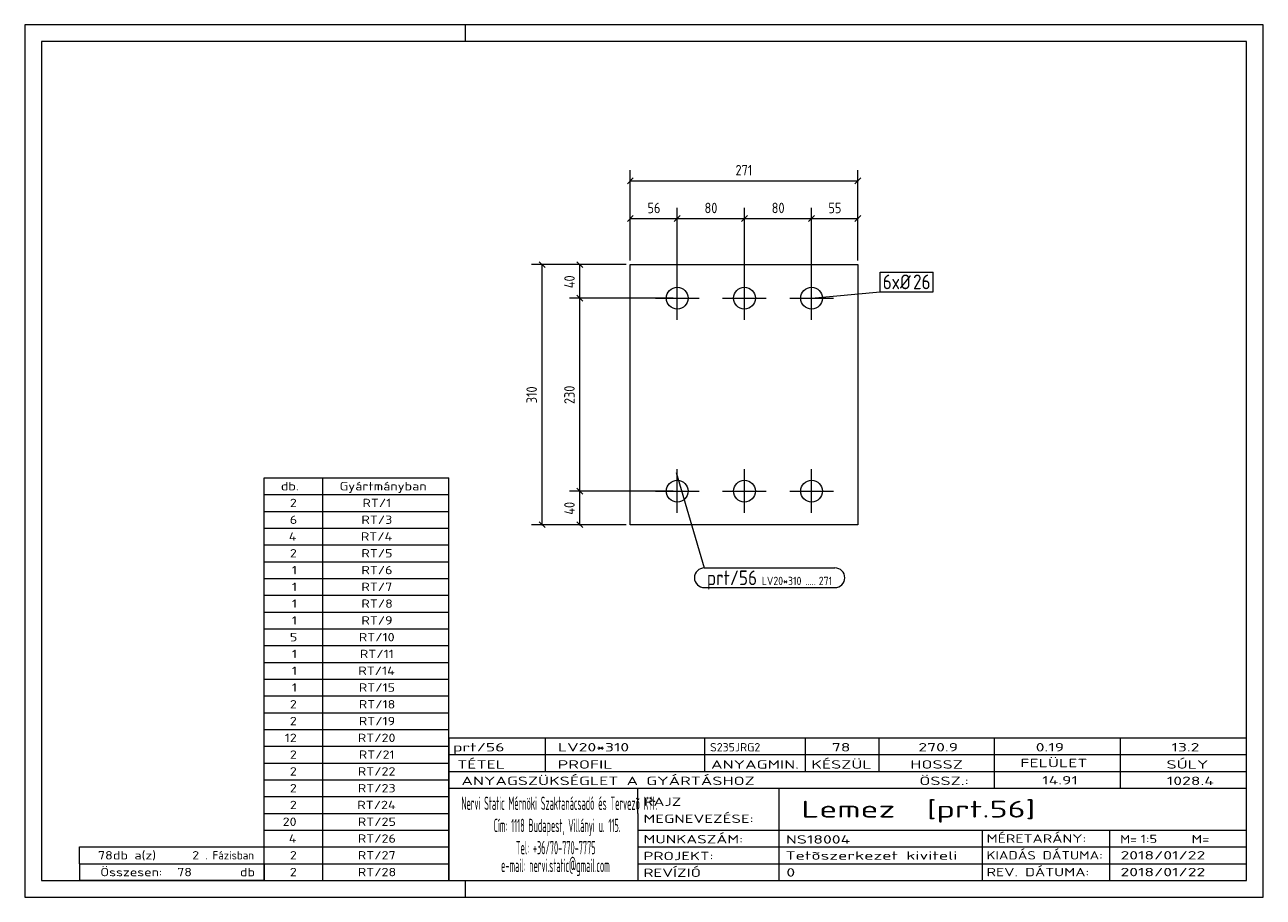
# Model space of a CAD drawing. Header units: millimetres. Extents: x 1 to 296, y 1 to 209.
import ezdxf

# ---------------------------------------------------------------- set-up
doc = ezdxf.new("R2010")
doc.units = ezdxf.units.MM
doc.header["$LTSCALE"] = 0.6
doc.linetypes.add('XKITLINE00', pattern=[0])
for name, color, linetype, lineweight in [('Bolt', 7, 'Continuous', 0), ('BoltMark', 3, 'Continuous', 0), ('DrawingSheet', 5, 'Continuous', 0), ('OtherObjectType', 1, 'Continuous', 0), ('Part', 2, 'Continuous', 0), ('PartMark', 3, 'Continuous', 0), ('Z-DIMENSIONS', 1, 'Continuous', 0)]:
    doc.layers.add(name, color=color, linetype=linetype, lineweight=lineweight)
doc.styles.add('ISOCPEUR', font='ISOCPEUR.TTF')

msp = doc.modelspace()

# ---------------------------------------------------------------- linework, layer by layer
at = {"layer": 'Bolt', "color": 4, "linetype": 'XKITLINE00', "lineweight": 0}
for p, q in [((156.42, 138.62), (156.42, 149.02)), ((172.42, 138.62), (172.42, 149.02)), ((188.42, 138.62), (188.42, 149.02)), ((151.22, 143.82), (161.62, 143.82)), ((167.22, 143.82), (177.62, 143.82)), ((183.22, 143.82), (193.62, 143.82)), ((156.42, 92.62), (156.42, 103.02)), ((172.42, 92.62), (172.42, 103.02)), ((188.42, 92.62), (188.42, 103.02)), ((151.22, 97.82), (161.62, 97.82)), ((167.22, 97.82), (177.62, 97.82)), ((183.22, 97.82), (193.62, 97.82))]:
    msp.add_line(p, q, dxfattribs=at)
for centre in [(156.42, 143.82), (172.42, 143.82), (188.42, 143.82), (156.42, 97.82), (172.42, 97.82), (188.42, 97.82)]:
    msp.add_circle(centre, 2.6, dxfattribs=at)
at = {"layer": 'BoltMark', "color": 7, "linetype": 'XKITLINE00', "lineweight": 0}
for p, q in [((204.76, 150.05), (217.39, 150.05)), ((204.76, 145.35), (204.76, 150.05)), ((217.39, 145.35), (217.39, 150.05)), ((188.42, 143.82), (204.76, 145.35)), ((204.76, 145.35), (217.39, 145.35))]:
    msp.add_line(p, q, dxfattribs=at)
at = {"layer": 'DrawingSheet', "color": 2, "linetype": 'XKITLINE00', "lineweight": 0}
for p, q in [((296, 209), (1, 209)), ((1, 209), (1, 1)), ((106, 205), (106, 209)), ((296, 1), (296, 209)), ((106, 1), (106, 5)), ((1, 1), (296, 1))]:
    msp.add_line(p, q, dxfattribs=at)
at = {"layer": 'DrawingSheet', "color": 3, "linetype": 'XKITLINE00', "lineweight": 0}
for p, q in [((292, 205), (5, 205)), ((5, 205), (5, 5)), ((292, 5), (292, 205)), ((5, 5), (292, 5))]:
    msp.add_line(p, q, dxfattribs=at)
at = {"layer": 'OtherObjectType', "color": 7, "linetype": 'XKITLINE00', "lineweight": 0}
for p, q in [((58, 101), (102, 101)), ((58, 97), (58, 101)), ((72, 97), (72, 101)), ((102, 97), (102, 101)), ((58, 97), (102, 97)), ((58, 93), (58, 97)), ((72, 93), (72, 97)), ((102, 93), (102, 97)), ((58, 93), (102, 93)), ((58, 89), (58, 93)), ((72, 89), (72, 93)), ((102, 89), (102, 93)), ((58, 89), (102, 89)), ((58, 85), (58, 89)), ((72, 85), (72, 89)), ((102, 85), (102, 89)), ((58, 85), (102, 85)), ((58, 81), (58, 85)), ((72, 81), (72, 85)), ((102, 81), (102, 85)), ((58, 81), (102, 81)), ((58, 77), (58, 81)), ((72, 77), (72, 81)), ((102, 77), (102, 81)), ((58, 77), (102, 77)), ((58, 73), (58, 77)), ((72, 73), (72, 77)), ((102, 73), (102, 77)), ((58, 73), (102, 73)), ((58, 69), (58, 73)), ((72, 69), (72, 73)), ((102, 69), (102, 73)), ((58, 69), (102, 69)), ((58, 65), (58, 69)), ((72, 65), (72, 69)), ((102, 65), (102, 69)), ((58, 65), (102, 65)), ((58, 61), (58, 65)), ((72, 61), (72, 65)), ((102, 61), (102, 65)), ((58, 61), (102, 61)), ((58, 57), (58, 61)), ((72, 57), (72, 61)), ((102, 57), (102, 61)), ((58, 57), (102, 57)), ((58, 53), (58, 57)), ((72, 53), (72, 57)), ((102, 53), (102, 57)), ((58, 53), (102, 53)), ((58, 49), (58, 53)), ((72, 49), (72, 53)), ((102, 49), (102, 53)), ((58, 49), (102, 49)), ((58, 45), (58, 49)), ((72, 45), (72, 49)), ((102, 45), (102, 49)), ((58, 45), (102, 45)), ((58, 41), (58, 45)), ((72, 41), (72, 45)), ((102, 41), (102, 45)), ((58, 41), (102, 41)), ((58, 37), (58, 41)), ((72, 37), (72, 41)), ((102, 37), (102, 41)), ((102, 39), (292, 39)), ((102, 39), (102, 35)), ((102, 39), (292, 39)), ((125, 35), (125, 39)), ((163, 35), (163, 39)), ((187, 35), (187, 39)), ((204.5, 35), (204.5, 39)), ((232, 35), (232, 39)), ((262, 35), (262, 39)), ((292, 35), (292, 39)), ((58, 37), (102, 37)), ((58, 33), (58, 37)), ((72, 33), (72, 37)), ((102, 33), (102, 37)), ((58, 33), (102, 33)), ((58, 29), (58, 33)), ((72, 29), (72, 33)), ((102, 35), (292, 35)), ((102, 35), (102, 5)), ((102, 35), (292, 35)), ((102, 29), (102, 33)), ((125, 31), (125, 35)), ((163, 31), (163, 35)), ((187, 31), (187, 35)), ((204.5, 31), (204.5, 35)), ((232, 31), (232, 35)), ((262, 31), (262, 35)), ((292, 31), (292, 35)), ((102, 31), (292, 31)), ((232, 27), (232, 31)), ((262, 27), (262, 31)), ((292, 27), (292, 31)), ((58, 29), (102, 29)), ((58, 25), (58, 29)), ((72, 25), (72, 29)), ((102, 25), (102, 29)), ((102, 27), (292, 27)), ((147, 21), (147, 27)), ((180.7, 17), (180.7, 27)), ((292, 21), (292, 27)), ((58, 25), (102, 25)), ((58, 21), (58, 25)), ((72, 21), (72, 25)), ((102, 21), (102, 25)), ((58, 21), (102, 21)), ((58, 17), (58, 21)), ((72, 17), (72, 21)), ((102, 17), (102, 21)), ((147, 21), (147, 5)), ((292, 17), (292, 21)), ((58, 17), (102, 17)), ((58, 13), (58, 17)), ((72, 13), (72, 17)), ((102, 13), (102, 17)), ((147, 17), (292, 17)), ((180.7, 5), (180.7, 17)), ((229.16, 13), (229.16, 17)), ((259.5, 5), (259.5, 17)), ((292, 13), (292, 17)), ((14, 9), (14, 13)), ((14, 13), (58, 13)), ((14, 13), (58, 13)), ((58, 9), (58, 13)), ((58, 13), (102, 13)), ((58, 9), (58, 13)), ((72, 9), (72, 13)), ((102, 9), (102, 13)), ((147, 13), (292, 13)), ((229.16, 5), (229.16, 13)), ((292, 9), (292, 13)), ((14, 9), (58, 9)), ((14, 9), (14, 5)), ((14, 9), (58, 9)), ((58, 9), (58, 5)), ((58, 9), (102, 9)), ((58, 5), (58, 9)), ((72, 5), (72, 9)), ((102, 5), (102, 9)), ((147, 9), (292, 9)), ((292, 5), (292, 9)), ((58, 5), (14, 5)), ((58, 5), (102, 5)), ((102, 5), (292, 5)), ((139.5, 5), (292, 5))]:
    msp.add_line(p, q, dxfattribs=at)
at = {"layer": 'Part', "color": 2, "linetype": 'XKITLINE00', "lineweight": 0}
for p, q in [((145.24, 89.82), (145.24, 151.82)), ((145.24, 151.82), (199.42, 151.82)), ((199.42, 151.82), (199.42, 89.82)), ((199.42, 89.82), (145.24, 89.82))]:
    msp.add_line(p, q, dxfattribs=at)
at = {"layer": 'PartMark', "color": 7, "linetype": 'XKITLINE00', "lineweight": 0}
for p, q in [((156.14, 102.27), (162.87, 79.51)), ((162.87, 79.51), (193.99, 79.51)), ((162.87, 74.81), (193.99, 74.81))]:
    msp.add_line(p, q, dxfattribs=at)
for centre, start, end in [((162.87, 77.16), 90, 270), ((193.99, 77.16), 270, 90)]:
    msp.add_arc(centre, 2.35, start, end, dxfattribs=at)
at = {"layer": 'Z-DIMENSIONS', "color": 7, "linetype": 'XKITLINE00', "lineweight": 0}
for p, q in [((145.24, 152.82), (145.24, 174.32)), ((199.42, 152.82), (199.42, 174.32)), ((145.95, 172.52), (144.54, 171.11)), ((145.24, 171.82), (199.42, 171.82)), ((200.13, 172.52), (198.71, 171.11)), ((145.24, 152.82), (145.24, 165.32)), ((156.42, 144.82), (156.42, 165.32)), ((156.42, 144.82), (156.42, 165.32)), ((172.42, 144.82), (172.42, 165.32)), ((172.42, 144.82), (172.42, 165.32)), ((188.42, 144.82), (188.42, 165.32)), ((188.42, 144.82), (188.42, 165.32)), ((199.42, 152.82), (199.42, 165.32)), ((145.95, 163.52), (144.54, 162.11)), ((145.24, 162.82), (156.42, 162.82)), ((157.13, 163.52), (155.71, 162.11)), ((157.13, 163.52), (155.71, 162.11)), ((156.42, 162.82), (172.42, 162.82)), ((173.13, 163.52), (171.71, 162.11)), ((173.13, 163.52), (171.71, 162.11)), ((172.42, 162.82), (188.42, 162.82)), ((189.13, 163.52), (187.71, 162.11)), ((189.13, 163.52), (187.71, 162.11)), ((188.42, 162.82), (199.42, 162.82)), ((200.13, 163.52), (198.71, 162.11)), ((144.24, 151.82), (121.74, 151.82)), ((123.54, 152.52), (124.95, 151.11)), ((124.24, 89.82), (124.24, 151.82)), ((144.24, 151.82), (130.74, 151.82)), ((132.54, 152.52), (133.95, 151.11)), ((133.24, 143.82), (133.24, 151.82)), ((155.42, 143.82), (130.74, 143.82)), ((155.42, 143.82), (130.74, 143.82)), ((132.54, 144.52), (133.95, 143.11)), ((132.54, 144.52), (133.95, 143.11)), ((133.24, 97.82), (133.24, 143.82)), ((155.42, 97.82), (130.74, 97.82)), ((155.42, 97.82), (130.74, 97.82)), ((132.54, 98.52), (133.95, 97.11)), ((132.54, 98.52), (133.95, 97.11)), ((133.24, 89.82), (133.24, 97.82)), ((144.24, 89.82), (121.74, 89.82)), ((123.54, 90.52), (124.95, 89.11)), ((144.24, 89.82), (130.74, 89.82)), ((132.54, 90.52), (133.95, 89.11))]:
    msp.add_line(p, q, dxfattribs=at)
at = {"layer": 'Z-DIMENSIONS', "color": 3}
for p in [(145.24, 171.82), (199.42, 171.82), (145.24, 162.82), (156.42, 162.82), (156.42, 162.82), (172.42, 162.82), (172.42, 162.82), (188.42, 162.82), (188.42, 162.82), (199.42, 162.82), (124.24, 151.82), (133.24, 151.82), (133.24, 143.82), (133.24, 143.82), (133.24, 97.82), (133.24, 97.82), (124.24, 89.82), (133.24, 89.82)]:
    msp.add_point(p, dxfattribs=at)

# ---------------------------------------------------------------- texts
at = {"layer": 'BoltMark', "color": 3, "style": 'ISOCPEUR', "width": 0.85}
for s, p in [('6', (205.36, 145.95)), ('xØ', (207.46, 145.95)), ('26', (212.58, 145.95))]:
    msp.add_text(s, height=3.5, dxfattribs=at).set_placement(p)
at = {"layer": 'OtherObjectType', "color": 7, "style": 'ISOCPEUR'}
for s, height, width, p in [('Gyártmányban', 2, 1.211571, (76, 98)), ('db.', 2, 1.211571, (62, 98)), ('2', 2, 1.211571, (64.14, 94)), ('RT/1', 2, 1.211571, (81.43, 94)), ('6', 2, 1.211571, (64.14, 90)), ('RT/3', 2, 1.211571, (81.18, 90)), ('4', 2, 1.211571, (63.9, 86)), ('RT/4', 2, 1.211571, (81.06, 86)), ('2', 2, 1.211571, (64.14, 82)), ('RT/5', 2, 1.211571, (81.18, 82)), ('1', 2, 1.211571, (64.63, 78)), ('RT/6', 2, 1.211571, (81.18, 78)), ('1', 2, 1.211571, (64.63, 74)), ('RT/7', 2, 1.211571, (81.18, 74)), ('1', 2, 1.211571, (64.63, 70)), ('RT/8', 2, 1.211571, (81.18, 70)), ('1', 2, 1.211571, (64.63, 66)), ('RT/9', 2, 1.211571, (81.18, 66)), ('5', 2, 1.211571, (64.14, 62)), ('RT/10', 2, 1.211571, (80.57, 62)), ('1', 2, 1.211571, (64.63, 58)), ('RT/11', 2, 1.211571, (80.82, 58)), ('RT/14', 2, 1.211571, (80.45, 54)), ('1', 2, 1.211571, (64.63, 54)), ('1', 2, 1.211571, (64.63, 50)), ('RT/15', 2, 1.211571, (80.57, 50)), ('2', 2, 1.211571, (64.14, 46)), ('RT/18', 2, 1.211571, (80.57, 46)), ('2', 2, 1.211571, (64.14, 42)), ('RT/19', 2, 1.211571, (80.57, 42)), ('12', 2, 1.211571, (62.92, 38)), ('RT/20', 2, 1.211571, (80.33, 38)), ('2', 2, 1.211571, (64.14, 34)), ('RT/21', 2, 1.211571, (80.57, 34)), ('prt/56', 2, 1.525501, (103, 35.76)), ('LV20*310', 2, 1.525501, (128, 35.76)), ('S235JRG2', 2, 1.02, (164.22, 35.76)), ('78', 2, 1.525501, (193.24, 35.76)), ('270.9', 2, 1.525501, (213.86, 35.76)), ('0.19', 2, 1.525501, (241.81, 35.76)), ('13.2', 2, 1.525501, (274.14, 35.76)), ('TÉTEL', 2, 1.525501, (104, 31.66)), ('PROFIL', 2, 1.525501, (127.96, 31.66)), ('ANYAGMIN.', 2, 1.525501, (164.47, 31.66)), ('KÉSZÜL', 2, 1.525501, (188.37, 31.66)), ('HOSSZ', 2, 1.525501, (211.96, 31.66)), ('FELÜLET', 2, 1.525501, (238.13, 32)), ('SÚLY', 2, 1.525501, (272.96, 31.66)), ('2', 2, 1.211571, (64.14, 30)), ('RT/22', 2, 1.211571, (80.33, 30)), ('ANYAGSZÜKSÉGLET A GYÁRTÁSHOZ', 2, 1.525501, (105, 27.75)), ('ÖSSZ.:', 2, 1.525501, (214.1, 27.75)), ('14.91', 2, 1.525501, (243.36, 27.88)), ('1028.4', 2, 1.525501, (273.05, 27.75)), ('2', 2, 1.211571, (64.14, 26)), ('RT/23', 2, 1.211571, (80.33, 26)), ('2', 2, 1.211571, (64.14, 22)), ('RT/24', 2, 1.211571, (80.2, 22)), ('Nervi Static Mérnöki\xa0Szaktanácsadó\xa0és\xa0Tervezõ Kft.', 3.1765, 0.403093, (105, 21.82)), ('RAJZ', 2, 1.445, (148.38, 22.78)), ('Lemez  [prt.56]', 4, 1.474651, (186, 20)), ('MEGNEVEZÉSE:', 2, 1.445, (148.38, 18.72)), ('20', 2, 1.211571, (62.43, 18)), ('RT/25', 2, 1.211571, (80.33, 18)), ('Cím:\xa01118 Budapest, Villányi u. 115.', 3.1765, 0.403093, (112.69, 16.53)), ('4', 2, 1.211571, (63.9, 14)), ('RT/26', 2, 1.211571, (80.33, 14)), ('MUNKASZÁM:', 2, 1.445, (148.38, 13.84)), ('NS18004', 2, 1.525501, (182.28, 13.78)), ('MÉRETARÁNY:', 2, 1.36, (230.1, 14)), ('M=', 2, 1.211571, (261.91, 13.84)), ('1:5', 2, 1.275, (266.79, 13.9)), ('M=', 2, 1.275, (278.95, 13.87)), ('78', 2, 1.211571, (18.43, 10)), ('db a(z)', 2, 1.211571, (22, 10)), ('2', 2, 1.211571, (40.86, 10)), ('. Fázisban', 2, 0.935, (44, 10)), ('2', 2, 1.211571, (64.14, 10)), ('RT/27', 2, 1.211571, (80.33, 10)), ('Tel:\xa0+36/70-770-7775', 3.1765, 0.403093, (117.97, 11.24)), ('PROJEKT:', 2, 1.445, (148.38, 9.84)), ('Tetõszerkezet kiviteli ', 2, 1.525501, (182.2, 9.94)), ('KIADÁS DÁTUMA:', 2, 1.275, (230.1, 10)), ('2018/01/22', 2, 1.525501, (262, 10)), ('e-mail:\xa0nervi.static@gmail.com', 3.1765, 0.403093, (114.45, 7)), ('Összesen:            db', 2, 1.211571, (19, 6)), ('78', 2, 1.211571, (37.29, 6)), ('2', 2, 1.211571, (64.14, 6)), ('RT/28', 2, 1.211571, (80.33, 6)), ('REVÍZIÓ', 2, 1.445, (148.38, 5.84)), ('0', 2, 1.525501, (182.41, 5.92)), ('REV. DÁTUMA:', 2, 1.36, (230.1, 6)), ('2018/01/22', 2, 1.525501, (262, 6))]:
    msp.add_text(s, height=height, dxfattribs=dict(at, width=width)).set_placement(p)
at = {"layer": 'PartMark', "color": 3, "style": 'ISOCPEUR', "width": 0.85}
msp.add_text('prt/56', height=3.5, dxfattribs=at).set_placement((163.47, 75.41))
at = {"layer": 'PartMark', "color": 4, "style": 'ISOCPEUR', "width": 0.85}
for s, p in [('LV20*310', (176.55, 75.41)), ('271', (190.12, 75.41)), ('.....', (186.94, 75.41))]:
    msp.add_text(s, height=2, dxfattribs=at).set_placement(p)
at = {"layer": 'Z-DIMENSIONS', "color": 3, "style": 'ISOCPEUR', "width": 0.85}
for s, p in [('271', (170.29, 173.07)), ('56', (149.33, 164.07)), ('80', (162.92, 164.07)), ('80', (178.92, 164.07)), ('55', (192.42, 164.07))]:
    msp.add_text(s, height=2.5, dxfattribs=at).set_placement(p)
for s, p in [('40', (131.99, 146.2)), ('310', (122.99, 118.77)), ('230', (131.99, 118.56)), ('40', (131.99, 92.2))]:
    msp.add_text(s, height=2.5, rotation=90.0002, dxfattribs=at).set_placement(p)

doc.saveas('drawing.dxf')
